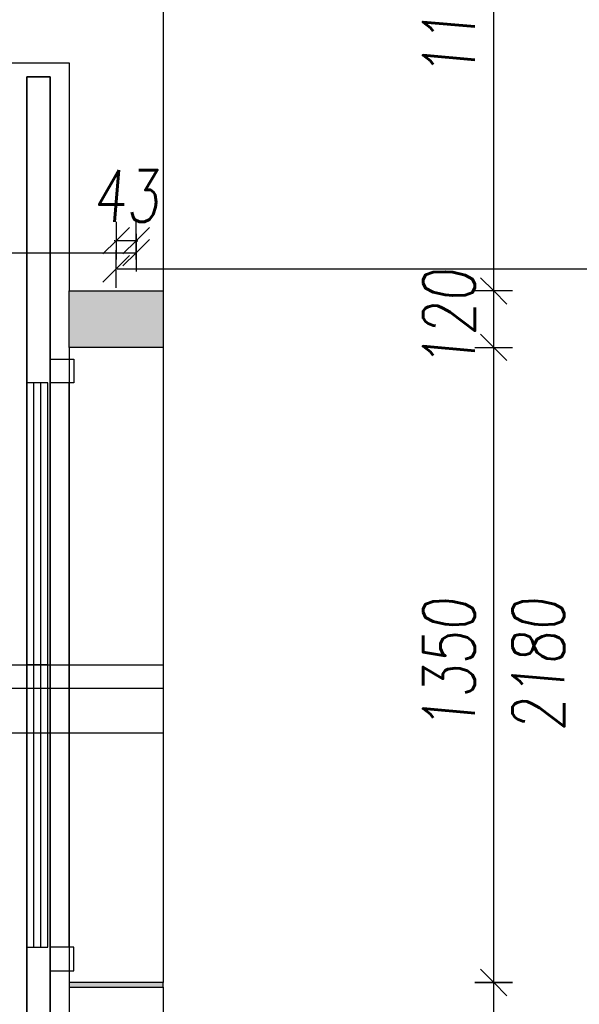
# Model space of a CAD drawing. Header units: millimetres. Extents: x 171 to 266814, y 44 to 350448.
# Tile 29 of 105: x 19753 to 20943, y 17181 to 19275. Entities that reach past the tile are written whole.
import ezdxf

# ---------------------------------------------------------------- set-up
doc = ezdxf.new("R2010")
doc.units = ezdxf.units.MM
doc.header["$LTSCALE"] = 100
doc.linetypes.add('ACAD_ISO10W100', pattern=[18.5, 12, -3, 0.5, -3])
for name, color, linetype in [('KOTY 50', 7, 'Continuous'), ('NOVA', 240, 'Continuous'), ('NOVÁ TENKÁ', 240, 'Continuous'), ('NOVÁ TLUSTÁ', 240, 'Continuous'), ('TENKA', 253, 'Continuous'), ('TEXT_35', 2, 'Continuous'), ('ŠRAFA', 253, 'Continuous'), ('ŽB', 3, 'Continuous')]:
    doc.layers.add(name, color=color, linetype=linetype)
doc.styles.add('CS-ROMANS', font='romans.shx', dxfattribs={"width": 0.75, "oblique": 5})
doc.dimstyles.new('A_KÓTA_50', dxfattribs={"dimtxt": 110, "dimasz": 2, "dimexe": 100, "dimexo": 1500, "dimgap": 40, "dimtad": 1, "dimrnd": 1, "dimdsep": 46, "dimtxsty": 'CS-ROMANS', "dimblk": 'KOT_CARA20', "dimcen": 45, "dimse1": 1, "dimse2": 1, "dimclrd": 256, "dimclre": 256, "dimclrt": 256, "dimadec": 0, "dimazin": 0, "dimtfac": 1, "dimtix": 1, "dimtmove": 2, "dimatfit": 3, "dimldrblk": 'OBLIQUE', "dimfxl": 100, "dimtolj": 1, "dimarcsym": 0})

# ---------------------------------------------------------------- blocks, each defined once
blk = doc.blocks.new('ev výtah')
at = {"layer": 'NOVÁ TENKÁ'}
for p, q in [((29915.4, 10892.4), (29915.4, 13392.4)), ((30010.4, 10892.4), (30010.4, 13392.4)), ((30060.4, 11492.4), (30060.4, 10892.4)), ((29460.4, 11132.4), (29410.4, 11132.4)), ((29410.4, 11132.4), (29410.4, 11082.4)), ((29460.4, 11082.4), (29460.4, 11132.4)), ((30660.4, 11132.4), (30710.4, 11132.4)), ((30660.4, 11082.4), (30660.4, 11132.4)), ((30710.4, 11132.4), (30710.4, 11082.4)), ((29410.4, 11082.4), (29460.4, 11082.4)), ((29460.4, 11092.4), (30660.4, 11092.4)), ((30710.4, 11082.4), (30660.4, 11082.4))]:
    blk.add_line(p, q, dxfattribs=at)
at = {"layer": 'NOVÁ TENKÁ', "lineweight": 35}
for p, q in [((28810.4, 11182.4), (31310.4, 11182.4)), ((31310.4, 11182.4), (31310.4, 11132.4)), ((31310.4, 11132.4), (28810.4, 11132.4))]:
    blk.add_line(p, q, dxfattribs=at)
at = {"layer": 'NOVÁ TENKÁ'}
for points in [[(30060.4, 11137.4), (30060.4, 11182.4), (29460.4, 11182.4), (29460.4, 11137.4)], [(30660.4, 11137.4), (30660.4, 11182.4), (30060.4, 11182.4), (30060.4, 11137.4)]]:
    blk.add_lwpolyline(points, close=True, dxfattribs=at)
for points in [[(29460.4, 11167.4), (30060.4, 11167.4)], [(30060.4, 11167.4), (30660.4, 11167.4)], [(29460.4, 11152.4), (30060.4, 11152.4)], [(30060.4, 11152.4), (30660.4, 11152.4)]]:
    blk.add_lwpolyline(points, dxfattribs=at)
blk = doc.blocks.new('KOT_CARA20')
for p, q in [((0, 20), (0, -20)), ((0, 0), (14.1, 14.1)), ((0, 0), (-14.1, -14.1))]:
    blk.add_line(p, q)
blk = doc.blocks.new('*D159')
at = {"layer": 'Defpoints', "color": 0, "transparency": 16777216}
for p in [(20000.1, 18779.2), (20000.1, 18697.9), (17757.6, 18649)]:
    blk.add_point(p, dxfattribs=at)
at = {"layer": 'KOTY 50', "lineweight": -2, "ltscale": 5, "transparency": 16777216}
blk.add_line((17759.6, 18779.2), (19998.1, 18779.2), dxfattribs=at)
at = {"layer": 'KOTY 50', "lineweight": -2, "transparency": 16777216, "xscale": 2, "yscale": 2, "zscale": 2, "rotation": 180}
blk.add_blockref('KOT_CARA20', (17757.6, 18779.2), dxfattribs=at)
at = {"layer": 'KOTY 50', "lineweight": -2, "transparency": 16777216, "xscale": 2, "yscale": 2, "zscale": 2}
blk.add_blockref('KOT_CARA20', (20000.1, 18779.2), dxfattribs=at)
at = {"layer": 'KOTY 50', "transparency": 16777216, "insert": (18878.8, 18874.2), "char_height": 110, "attachment_point": 5, "style": 'CS-ROMANS'}
blk.add_mtext('\\A1;2243', dxfattribs=at)
blk = doc.blocks.new('_OBLIQUE')
at = {"color": 0, "linetype": 'ByBlock', "ltscale": 15}
blk.add_line((-0.5, -0.5), (0.5, 0.5), dxfattribs=at)
blk = doc.blocks.new('*D160')
at = {"layer": 'Defpoints', "color": 0, "transparency": 16777216}
for p in [(19957.6, 18804.7), (19957.6, 18697.9), (20000.1, 18697.9)]:
    blk.add_point(p, dxfattribs=at)
at = {"layer": 'KOTY 50', "lineweight": -2, "ltscale": 5, "transparency": 16777216}
for p, q in [((19955.6, 18804.7), (19953.6, 18804.7)), ((20000.1, 18804.7), (19957.6, 18804.7)), ((20002.1, 18804.7), (20004.1, 18804.7))]:
    blk.add_line(p, q, dxfattribs=at)
at = {"layer": 'KOTY 50', "lineweight": -2, "transparency": 16777216, "xscale": 2, "yscale": 2, "zscale": 2}
blk.add_blockref('KOT_CARA20', (19957.6, 18804.7), dxfattribs=at)
at = {"layer": 'KOTY 50', "lineweight": -2, "transparency": 16777216, "xscale": 2, "yscale": 2, "zscale": 2, "rotation": 180}
blk.add_blockref('KOT_CARA20', (20000.1, 18804.7), dxfattribs=at)
at = {"layer": 'KOTY 50', "transparency": 16777216, "insert": (19978.8, 18899.7), "char_height": 110, "attachment_point": 5, "style": 'CS-ROMANS'}
blk.add_mtext('\\A1;43', dxfattribs=at)
blk = doc.blocks.new('*D161')
at = {"layer": 'Defpoints', "color": 0, "transparency": 16777216}
for p in [(22307.6, 18744.7), (19957.6, 18697.9), (22307.6, 18581.2)]:
    blk.add_point(p, dxfattribs=at)
at = {"layer": 'KOTY 50', "lineweight": -2, "ltscale": 5, "transparency": 16777216}
blk.add_line((19959.6, 18744.7), (22305.6, 18744.7), dxfattribs=at)
at = {"layer": 'KOTY 50', "lineweight": -2, "transparency": 16777216, "xscale": 2, "yscale": 2, "zscale": 2, "rotation": 180}
blk.add_blockref('KOT_CARA20', (19957.6, 18744.7), dxfattribs=at)
at = {"layer": 'KOTY 50', "lineweight": -2, "transparency": 16777216, "xscale": 2, "yscale": 2, "zscale": 2}
blk.add_blockref('KOT_CARA20', (22307.6, 18744.7), dxfattribs=at)
at = {"layer": 'KOTY 50', "transparency": 16777216, "insert": (21132.6, 18839.7), "char_height": 110, "attachment_point": 5, "style": 'CS-ROMANS'}
blk.add_mtext('\\A1;2350', dxfattribs=at)
blk = doc.blocks.new('*D331')
at = {"layer": 'Defpoints', "color": 0, "transparency": 16777216}
for p in [(20057.6, 17227.9), (20760.7, 17227.9), (20057.6, 16132.9)]:
    blk.add_point(p, dxfattribs=at)
at = {"layer": 'KOTY 50', "lineweight": -2, "ltscale": 5, "transparency": 16777216}
blk.add_line((20760.7, 16134.9), (20760.7, 17225.9), dxfattribs=at)
at = {"layer": 'KOTY 50', "lineweight": -2, "transparency": 16777216, "xscale": 2, "yscale": 2, "zscale": 2}
for p, rotation in [((20760.7, 17227.9), 90), ((20760.7, 16132.9), 270)]:
    blk.add_blockref('KOT_CARA20', p, dxfattribs=dict(at, rotation=rotation))
at = {"layer": 'KOTY 50', "transparency": 16777216, "insert": (20665.7, 16680.4), "char_height": 110, "attachment_point": 5, "rotation": 90, "style": 'CS-ROMANS'}
blk.add_mtext('\\A1;1095', dxfattribs=at)
blk = doc.blocks.new('*D332')
at = {"layer": 'Defpoints', "color": 0, "transparency": 16777216}
for p in [(20057.6, 18577.9), (20760.6, 18577.9), (20057.6, 17227.9)]:
    blk.add_point(p, dxfattribs=at)
at = {"layer": 'KOTY 50', "lineweight": -2, "ltscale": 5, "transparency": 16777216}
blk.add_line((20760.6, 17229.9), (20760.6, 18575.9), dxfattribs=at)
at = {"layer": 'KOTY 50', "lineweight": -2, "transparency": 16777216, "xscale": 2, "yscale": 2, "zscale": 2}
for p, rotation in [((20760.6, 18577.9), 90), ((20760.6, 17227.9), 270)]:
    blk.add_blockref('KOT_CARA20', p, dxfattribs=dict(at, rotation=rotation))
at = {"layer": 'KOTY 50', "transparency": 16777216, "char_height": 110, "attachment_point": 5, "rotation": 90, "style": 'CS-ROMANS'}
for s, insert in [('\\A1;1350', (20665.6, 17902.9)), ('\\A1;2180', (20855.6, 17902.9))]:
    blk.add_mtext(s, dxfattribs=dict(at, insert=insert))
blk = doc.blocks.new('*D333')
at = {"layer": 'Defpoints', "color": 0, "transparency": 16777216}
for p in [(20057.6, 18697.9), (20760.6, 18697.9), (20057.6, 18577.9)]:
    blk.add_point(p, dxfattribs=at)
at = {"layer": 'KOTY 50', "lineweight": -2, "ltscale": 5, "transparency": 16777216}
for p, q in [((20760.6, 18699.9), (20760.6, 18701.9)), ((20760.6, 18577.9), (20760.6, 18697.9)), ((20760.6, 18575.9), (20760.6, 18573.9))]:
    blk.add_line(p, q, dxfattribs=at)
at = {"layer": 'KOTY 50', "lineweight": -2, "transparency": 16777216, "xscale": 2, "yscale": 2, "zscale": 2}
for p, rotation in [((20760.6, 18697.9), 270), ((20760.6, 18577.9), 90)]:
    blk.add_blockref('KOT_CARA20', p, dxfattribs=dict(at, rotation=rotation))
at = {"layer": 'KOTY 50', "transparency": 16777216, "insert": (20665.6, 18637.9), "char_height": 110, "attachment_point": 5, "rotation": 90, "style": 'CS-ROMANS'}
blk.add_mtext('\\A1;120', dxfattribs=at)
blk = doc.blocks.new('*D334')
at = {"layer": 'Defpoints', "color": 0, "transparency": 16777216}
for p in [(20057.6, 19885.4), (20760.6, 19885.4), (20057.6, 18697.9)]:
    blk.add_point(p, dxfattribs=at)
at = {"layer": 'KOTY 50', "lineweight": -2, "ltscale": 5, "transparency": 16777216}
blk.add_line((20760.6, 18699.9), (20760.6, 19883.4), dxfattribs=at)
at = {"layer": 'KOTY 50', "lineweight": -2, "transparency": 16777216, "xscale": 2, "yscale": 2, "zscale": 2}
for p, rotation in [((20760.6, 19885.4), 90), ((20760.6, 18697.9), 270)]:
    blk.add_blockref('KOT_CARA20', p, dxfattribs=dict(at, rotation=rotation))
at = {"layer": 'KOTY 50', "transparency": 16777216, "insert": (20665.6, 19291.7), "char_height": 110, "attachment_point": 5, "rotation": 90, "style": 'CS-ROMANS'}
blk.add_mtext('\\A1;1188', dxfattribs=at)

msp = doc.modelspace()

# ---------------------------------------------------------------- hatches: boundary and pattern name
at = {"layer": 'ŠRAFA', "ltscale": 5}
h = msp.add_hatch(color=253, dxfattribs=at)
h.dxf.hatch_style = 1
h.paths.add_polyline_path([(20057.556, 18697.91), (19857.556, 18697.91), (19857.556, 18577.911), (20057.556, 18577.911)])
h.paths.add_polyline_path([(20057.556, 17227.91), (19857.556, 17227.91), (19857.556, 17217.91), (20057.556, 17217.91)])

# ---------------------------------------------------------------- linework, layer by layer
at = {"layer": 'NOVA', "color": 253, "ltscale": 5}
msp.add_line((19857.556, 17217.91), (20057.556, 17217.89), dxfattribs=at)
at = {"layer": 'NOVÁ TLUSTÁ', "color": 253, "ltscale": 5}
for points in [[(19857.556, 18697.91), (20057.556, 18697.91), (20057.556, 18577.911), (19857.556, 18577.911)], [(19857.556, 17217.91), (20057.556, 17217.91), (20057.556, 17227.91), (19857.556, 17227.91)]]:
    msp.add_lwpolyline(points, close=True, dxfattribs=at)
at = {"layer": 'TENKA', "color": 253, "ltscale": 5}
msp.add_line((19857.556, 18577.911), (19857.556, 17227.91), dxfattribs=at)
at = {"layer": 'TENKA', "color": 253, "linetype": 'ACAD_ISO10W100', "ltscale": 5}
msp.add_line((20057.556, 18577.911), (20057.556, 17227.91), dxfattribs=at)
at = {"layer": 'ŽB', "color": 253}
for p, q in [((20057.556, 19885.41), (20057.556, 18697.91)), ((17757.556, 19182.91), (19857.556, 19182.91)), ((17757.556, 19182.91), (19857.556, 19182.91)), ((19857.556, 19182.91), (19857.556, 18697.91)), ((19857.556, 18697.91), (20057.556, 18697.91)), ((19857.556, 17217.91), (19857.556, 16132.869)), ((19857.556, 17217.91), (20057.556, 17217.91)), ((20057.556, 17217.91), (20057.556, 16132.91))]:
    msp.add_line(p, q, dxfattribs=at)

# ---------------------------------------------------------------- block references
at = {"layer": 'TEXT_35', "color": 253, "rotation": 90}
msp.add_blockref('ev výtah', (30949.963, -12157.529), dxfattribs=at)

# ---------------------------------------------------------------- dimensions: what is measured, and where the dimension line sits
at = {"layer": 'KOTY 50', "color": 253, "ltscale": 5}
for base, p1, p2, picture, middle in [((20760.616, 19885.41), (20057.556, 18697.91), (20057.556, 19885.41), '*D334', (20665.616, 19291.66)), ((20760.616, 18697.91), (20057.556, 18577.911), (20057.556, 18697.91), '*D333', (20665.616, 18637.911)), ((20760.666, 17227.91), (20057.606, 16132.91), (20057.556, 17227.91), '*D331', (20665.666, 16680.41))]:
    dim = msp.add_linear_dim(base=base, p1=p1, p2=p2, angle=90, dimstyle='A_KÓTA_50', dxfattribs=at)
    dim.commit()
    dim.dimension.update_dxf_attribs({"geometry": picture, "text_midpoint": middle})
for base, p1, p2, picture, middle in [((19957.556, 18804.735), (20000.105, 18697.91), (19957.556, 18697.91), '*D160', (19978.831, 18899.735)), ((20000.105, 18779.206), (17757.556, 18648.981), (20000.105, 18697.91), '*D159', (18878.831, 18874.206)), ((22307.556, 18744.735), (19957.556, 18697.91), (22307.556, 18581.211), '*D161', (21132.556, 18839.735))]:
    dim = msp.add_linear_dim(base=base, p1=p1, p2=p2, dimstyle='A_KÓTA_50', dxfattribs=at)
    dim.commit()
    dim.dimension.update_dxf_attribs({"geometry": picture, "text_midpoint": middle})
dim = msp.add_linear_dim(base=(20760.616, 18577.911), p1=(20057.556, 17227.91), p2=(20057.556, 18577.911), angle=90, text='<>\\X2180', dimstyle='A_KÓTA_50', dxfattribs=at)
dim.commit()
dim.dimension.update_dxf_attribs({"geometry": '*D332', "text_midpoint": (20665.616, 17902.911)})

doc.saveas('drawing.dxf')
